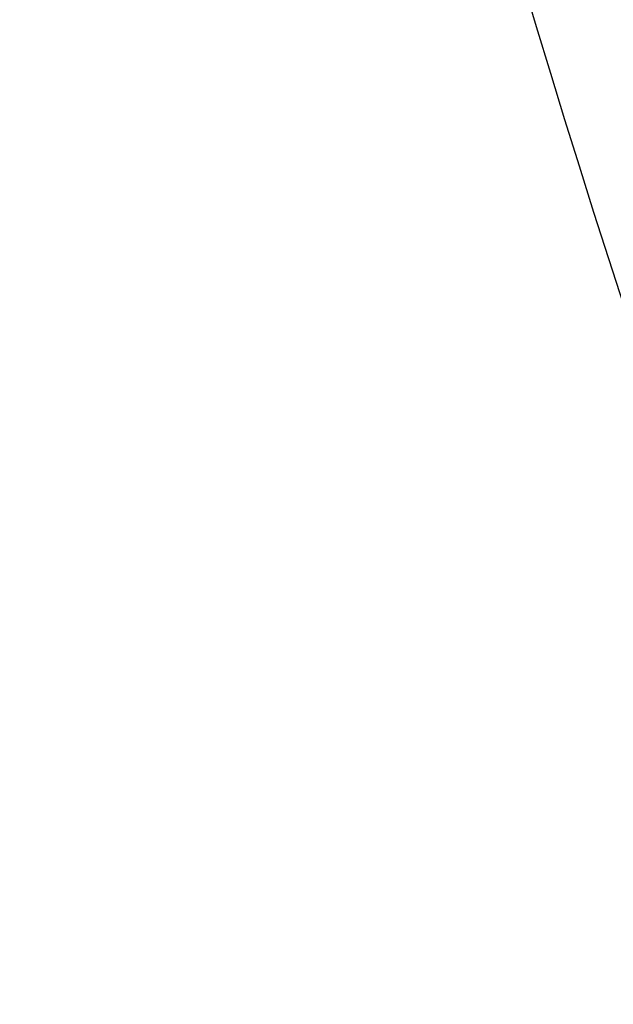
# Model space of a CAD drawing. Header units: millimetres. Extents: x 0 to 4378, y 0 to 2376.
# Tile 180 of 256: x 1394 to 1400, y 643 to 653. Entities that reach past the tile are written whole.
import ezdxf

# ---------------------------------------------------------------- set-up
doc = ezdxf.new("R2010")
doc.units = ezdxf.units.MM
doc.header["$LTSCALE"] = 0.2

# ---------------------------------------------------------------- blocks, each defined once
blk = doc.blocks.new('A$C078f5041')
for points, knots in [([(-210.1607, 144.514), (-213.9307, 154.2594), (-216.4515, 164.5803), (-218.1818, 180.2513), (-218.4178, 185.5862), (-218.3029, 190.9022)], [0, 0, 0, 0, 3.134733, 3.134733, 4.72988, 4.72988, 4.72988, 4.72988]), ([(-194.0075, 113.2769), (-194.0076, 113.2771), (-194.0077, 113.2774), (-194.0079, 113.2782), (-194.008, 113.2786), (-194.0085, 113.2801), (-194.0089, 113.2814), (-194.0103, 113.2861), (-194.0116, 113.2904), (-194.0166, 113.3064), (-194.0213, 113.3214), (-194.0393, 113.3786), (-194.0565, 113.4333), (-194.0931, 113.55), (-194.1099, 113.6038), (-194.2038, 113.9037), (-194.3113, 114.248), (-194.485, 114.8026), (-194.5258, 114.9328), (-194.6859, 115.4441), (-194.8195, 115.8711), (-195.17, 116.9909), (-195.3998, 117.7252), (-195.6898, 118.651), (-195.7231, 118.7574), (-196.117, 120.0152), (-196.5305, 121.3372), (-197.5084, 124.4629), (-198.0851, 126.3051), (-199.3331, 130.2915), (-200.0069, 132.4433), (-201.0604, 135.8102), (-201.4095, 136.9259), (-203.2089, 142.6764), (-204.7642, 147.6443), (-207.393, 156.0436), (-208.4676, 159.4779), (-210.5383, 166.0938), (-211.5321, 169.2671), (-212.447, 172.1921)], [-8.649689, -8.649689, -8.649689, -8.649689, -8.637409, -8.637409, -8.624985, -8.624985, -8.600078, -8.600078, -8.550156, -8.550156, -8.450665, -8.450665, -8.252393, -8.252393, -8.119323, -8.119323, -7.592166, -7.592166, -7.442693, -7.442693, -7.047186, -7.047186, -6.520095, -6.520095, -6.453502, -6.453502, -5.733954, -5.733954, -4.923941, -4.923941, -4.117004, -4.117004, -3.731257, -3.731257, -2.166854, -2.166854, -1.083067, -1.083067, -0.000001, -0.000001, -0.000001, -0.000001])]:
    blk.add_open_spline(points, degree=3, knots=knots)

msp = doc.modelspace()

# ---------------------------------------------------------------- block references
msp.add_blockref('A$C078f5041', (1612.1436, 499.9149))

doc.saveas('drawing.dxf')
